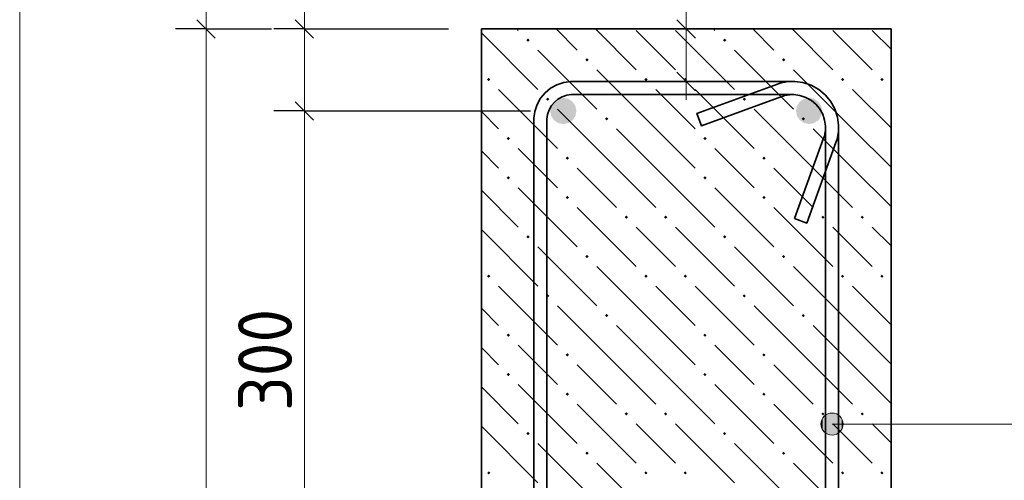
# Model space of a CAD drawing. Header units: millimetres. Extents: x 0 to 42000, y 0 to 29700.
# Tile 28 of 30: x 33511 to 37517, y 25031 to 26904. Entities that reach past the tile are written whole.
import ezdxf

# ---------------------------------------------------------------- set-up
doc = ezdxf.new("R2010")
doc.units = ezdxf.units.MM
doc.linetypes.add('______2', pattern=[270, 200, -70])
for name, color, linetype, lineweight in [('S1 Продольная арматура', 52, 'Continuous', 25), ('Standard', 7, 'Continuous', 25), ('Позиционная метка линия выноска', 7, 'Continuous', 13), ('Размерная выноска', 7, 'Continuous', 13), ('Хомут', 52, 'Continuous', 25)]:
    doc.layers.add(name, color=color, linetype=linetype, lineweight=lineweight)
doc.layers.add('ЖБ Пилон', color=7, linetype='______2', lineweight=13, true_color=0xa0a0a0)
doc.styles.add('ISOCPEUR', font='txt')

msp = doc.modelspace()

# ---------------------------------------------------------------- hatches: boundary and pattern name
at = {"layer": 'S1 Продольная арматура', "linetype": 'Continuous', "lineweight": 18, "transparency": 33554687}
for points in [[(35775.6, 26533.3), (35771.6, 26553.8), (35760, 26571.1), (35742.7, 26582.6), (35722.3, 26586.7), (35701.9, 26582.6), (35684.6, 26571.1), (35673, 26553.8), (35669, 26533.3), (35673, 26512.9), (35684.6, 26495.6), (35701.9, 26484.1), (35722.3, 26480), (35742.7, 26484.1), (35760, 26495.6), (35771.6, 26512.9)], [(35775.6, 26533.3), (35771.6, 26553.8), (35760, 26571.1), (35742.7, 26582.6), (35722.3, 26586.7), (35701.9, 26582.6), (35684.6, 26571.1), (35673, 26553.8), (35669, 26533.3), (35673, 26512.9), (35684.6, 26495.6), (35701.9, 26484.1), (35722.3, 26480), (35742.7, 26484.1), (35760, 26495.6), (35771.6, 26512.9)], [(36775.6, 26533.3), (36771.6, 26553.8), (36760, 26571.1), (36742.7, 26582.6), (36722.3, 26586.7), (36701.9, 26582.6), (36684.6, 26571.1), (36673, 26553.8), (36669, 26533.3), (36673, 26512.9), (36684.6, 26495.6), (36701.9, 26484.1), (36722.3, 26480), (36742.7, 26484.1), (36760, 26495.6), (36771.6, 26512.9)], [(36775.6, 26533.3), (36771.6, 26553.8), (36760, 26571.1), (36742.7, 26582.6), (36722.3, 26586.7), (36701.9, 26582.6), (36684.6, 26571.1), (36673, 26553.8), (36669, 26533.3), (36673, 26512.9), (36684.6, 26495.6), (36701.9, 26484.1), (36722.3, 26480), (36742.7, 26484.1), (36760, 26495.6), (36771.6, 26512.9)]]:
    msp.add_hatch(color=7, dxfattribs=at).paths.add_polyline_path(points)
at = {"layer": 'ЖБ Пилон', "linetype": 'Continuous', "lineweight": 18, "transparency": 33554687}
for points in [[(35572.2, 26821.1), (35578.7, 26827.6), (35585.2, 26821.1), (35578.7, 26814.6)], [(36372.2, 26821.1), (36378.7, 26827.6), (36385.2, 26821.1), (36378.7, 26814.6)], [(35812.2, 26741.1), (35818.7, 26747.6), (35825.2, 26741.1), (35818.7, 26734.6)], [(36612.2, 26741.1), (36618.7, 26747.6), (36625.2, 26741.1), (36618.7, 26734.6)], [(35412.2, 26661.1), (35418.7, 26667.6), (35425.2, 26661.1), (35418.7, 26654.6)], [(36052.2, 26661.1), (36058.7, 26667.6), (36065.2, 26661.1), (36058.7, 26654.6)], [(36212.2, 26661.1), (36218.7, 26667.6), (36225.2, 26661.1), (36218.7, 26654.6)], [(36852.2, 26661.1), (36858.7, 26667.6), (36865.2, 26661.1), (36858.7, 26654.6)], [(37012.2, 26661.1), (37018.7, 26667.6), (37025.2, 26661.1), (37018.7, 26654.6)], [(35652.2, 26581.1), (35658.7, 26587.6), (35665.2, 26581.1), (35658.7, 26574.6)], [(36452.2, 26581.1), (36458.7, 26587.6), (36465.2, 26581.1), (36458.7, 26574.6)], [(35892.2, 26501.1), (35898.7, 26507.6), (35905.2, 26501.1), (35898.7, 26494.6)], [(36692.2, 26501.1), (36698.7, 26507.6), (36705.2, 26501.1), (36698.7, 26494.6)], [(35492.2, 26421.1), (35498.7, 26427.6), (35505.2, 26421.1), (35498.7, 26414.6)], [(36292.2, 26421.1), (36298.7, 26427.6), (36305.2, 26421.1), (36298.7, 26414.6)], [(35732.2, 26341.1), (35738.7, 26347.6), (35745.2, 26341.1), (35738.7, 26334.6)], [(36532.2, 26341.1), (36538.7, 26347.6), (36545.2, 26341.1), (36538.7, 26334.6)], [(35492.2, 26261.1), (35498.7, 26267.6), (35505.2, 26261.1), (35498.7, 26254.6)], [(36292.2, 26261.1), (36298.7, 26267.6), (36305.2, 26261.1), (36298.7, 26254.6)], [(35732.2, 26181.1), (35738.7, 26187.6), (35745.2, 26181.1), (35738.7, 26174.6)], [(36532.2, 26181.1), (36538.7, 26187.6), (36545.2, 26181.1), (36538.7, 26174.6)], [(35972.2, 26101.1), (35978.7, 26107.6), (35985.2, 26101.1), (35978.7, 26094.6)], [(36132.2, 26101.1), (36138.7, 26107.6), (36145.2, 26101.1), (36138.7, 26094.6)], [(36772.2, 26101.1), (36778.7, 26107.6), (36785.2, 26101.1), (36778.7, 26094.6)], [(36932.2, 26101.1), (36938.7, 26107.6), (36945.2, 26101.1), (36938.7, 26094.6)], [(35572.2, 26021.1), (35578.7, 26027.6), (35585.2, 26021.1), (35578.7, 26014.6)], [(36372.2, 26021.1), (36378.7, 26027.6), (36385.2, 26021.1), (36378.7, 26014.6)], [(35812.2, 25941.1), (35818.7, 25947.6), (35825.2, 25941.1), (35818.7, 25934.6)], [(36612.2, 25941.1), (36618.7, 25947.6), (36625.2, 25941.1), (36618.7, 25934.6)], [(35412.2, 25861.1), (35418.7, 25867.6), (35425.2, 25861.1), (35418.7, 25854.6)], [(36052.2, 25861.1), (36058.7, 25867.6), (36065.2, 25861.1), (36058.7, 25854.6)], [(36212.2, 25861.1), (36218.7, 25867.6), (36225.2, 25861.1), (36218.7, 25854.6)], [(36852.2, 25861.1), (36858.7, 25867.6), (36865.2, 25861.1), (36858.7, 25854.6)], [(37012.2, 25861.1), (37018.7, 25867.6), (37025.2, 25861.1), (37018.7, 25854.6)], [(35652.2, 25781.1), (35658.7, 25787.6), (35665.2, 25781.1), (35658.7, 25774.6)], [(36452.2, 25781.1), (36458.7, 25787.6), (36465.2, 25781.1), (36458.7, 25774.6)], [(35892.2, 25701.1), (35898.7, 25707.6), (35905.2, 25701.1), (35898.7, 25694.6)], [(36692.2, 25701.1), (36698.7, 25707.6), (36705.2, 25701.1), (36698.7, 25694.6)], [(35492.2, 25621.1), (35498.7, 25627.6), (35505.2, 25621.1), (35498.7, 25614.6)], [(36292.2, 25621.1), (36298.7, 25627.6), (36305.2, 25621.1), (36298.7, 25614.6)], [(35732.2, 25541.1), (35738.7, 25547.6), (35745.2, 25541.1), (35738.7, 25534.6)], [(36532.2, 25541.1), (36538.7, 25547.6), (36545.2, 25541.1), (36538.7, 25534.6)], [(35492.2, 25461.1), (35498.7, 25467.6), (35505.2, 25461.1), (35498.7, 25454.6)], [(36292.2, 25461.1), (36298.7, 25467.6), (36305.2, 25461.1), (36298.7, 25454.6)], [(35732.2, 25381.1), (35738.7, 25387.6), (35745.2, 25381.1), (35738.7, 25374.6)], [(36532.2, 25381.1), (36538.7, 25387.6), (36545.2, 25381.1), (36538.7, 25374.6)], [(35972.2, 25301.1), (35978.7, 25307.6), (35985.2, 25301.1), (35978.7, 25294.6)], [(36132.2, 25301.1), (36138.7, 25307.6), (36145.2, 25301.1), (36138.7, 25294.6)], [(36772.2, 25301.1), (36778.7, 25307.6), (36785.2, 25301.1), (36778.7, 25294.6)], [(36932.2, 25301.1), (36938.7, 25307.6), (36945.2, 25301.1), (36938.7, 25294.6)], [(35572.2, 25221.1), (35578.7, 25227.6), (35585.2, 25221.1), (35578.7, 25214.6)], [(36372.2, 25221.1), (36378.7, 25227.6), (36385.2, 25221.1), (36378.7, 25214.6)], [(35812.2, 25141.1), (35818.7, 25147.6), (35825.2, 25141.1), (35818.7, 25134.6)], [(36612.2, 25141.1), (36618.7, 25147.6), (36625.2, 25141.1), (36618.7, 25134.6)], [(35412.2, 25061.1), (35418.7, 25067.6), (35425.2, 25061.1), (35418.7, 25054.6)], [(36052.2, 25061.1), (36058.7, 25067.6), (36065.2, 25061.1), (36058.7, 25054.6)], [(36212.2, 25061.1), (36218.7, 25067.6), (36225.2, 25061.1), (36218.7, 25054.6)], [(36852.2, 25061.1), (36858.7, 25067.6), (36865.2, 25061.1), (36858.7, 25054.6)], [(37012.2, 25061.1), (37018.7, 25067.6), (37025.2, 25061.1), (37018.7, 25054.6)]]:
    msp.add_hatch(color=7, dxfattribs=at).paths.add_polyline_path(points, flags=16)
at = {"layer": 'Позиционная метка линия выноска', "linetype": 'Continuous', "lineweight": 13, "transparency": 33554687}
for points in [[(36776.9, 25237.2), (36776.9, 25282.2), (36770.6, 25259.7)], [(36793.1, 25221), (36793.1, 25298.4), (36776.9, 25282.2)], [(36793.1, 25221), (36776.9, 25282.2), (36776.9, 25237.2)], [(36815.7, 25214.7), (36815.7, 25304.7), (36793.1, 25298.4)], [(36815.7, 25214.7), (36793.1, 25298.4), (36793.1, 25221)], [(36838.2, 25221), (36838.2, 25298.4), (36815.7, 25304.7)], [(36838.2, 25221), (36815.7, 25304.7), (36815.7, 25214.7)], [(36854.4, 25237.2), (36854.4, 25282.2), (36838.2, 25298.4)], [(36854.4, 25237.2), (36838.2, 25298.4), (36838.2, 25221)], [(36854.4, 25282.2), (36854.4, 25237.2), (36860.7, 25259.7)]]:
    msp.add_hatch(color=7, dxfattribs=at).paths.add_polyline_path(points)

# ---------------------------------------------------------------- linework, layer by layer
at = {"layer": 'Standard', "color": 254, "linetype": 'Continuous', "lineweight": 18, "true_color": 0xc4c4ff, "transparency": 33554687}
msp.add_line((33510.6, 29200), (33510.6, 17810.9), dxfattribs=at)
at = {"layer": 'Standard', "color": 7, "linetype": 'Continuous', "lineweight": 13, "transparency": 33554687}
for p, q in [((34269, 26866.7), (34269, 26941.7)), ((34669, 26866.7), (34669, 26941.7)), ((36222.3, 26866.7), (36222.3, 26941.7)), ((34669, 26866.7), (34669, 26533.3)), ((36222.3, 26653.1), (36222.3, 26866.7)), ((36222.3, 26653.1), (36222.3, 26578.1)), ((34669, 26533.3), (34669, 24533.3))]:
    msp.add_line(p, q, dxfattribs=at)
at = {"layer": 'Standard', "color": 7, "linetype": 'Continuous', "lineweight": 25, "transparency": 33554687}
for p, q in [((34231.5, 26904.2), (34306.5, 26829.2)), ((34631.5, 26904.2), (34706.5, 26829.2)), ((36259.8, 26829.2), (36184.8, 26904.2)), ((36259.8, 26615.6), (36184.8, 26690.6)), ((34631.5, 26570.8), (34706.5, 26495.8))]:
    msp.add_line(p, q, dxfattribs=at)
at = {"layer": 'Standard', "color": 7, "linetype": 'Continuous', "lineweight": -3, "transparency": 33554687}
for p, q in [((34269, 26866.7), (34144, 26866.7)), ((34269, 26866.7), (34394, 26866.7)), ((34269, 26866.7), (34535.7, 26866.7)), ((34669, 26866.7), (34544, 26866.7)), ((34669, 26866.7), (34794, 26866.7)), ((34669, 26866.7), (35255.6, 26866.7)), ((36222.3, 26866.7), (36097.3, 26866.7)), ((36222.3, 26866.7), (36347.3, 26866.7)), ((36222.3, 26653.1), (36097.3, 26653.1)), ((36222.3, 26653.1), (36347.3, 26653.1)), ((34669, 26533.3), (34544, 26533.3)), ((34669, 26533.3), (34794, 26533.3)), ((34669, 26533.3), (35589, 26533.3))]:
    msp.add_line(p, q, dxfattribs=at)
at = {"layer": 'Standard', "color": 7, "linetype": 'Continuous', "lineweight": 13, "transparency": 33554687}
msp.add_lwpolyline([(34269, 26866.7), (34269, 23180.8), (34269, 23180.8), (34269, 20200)], dxfattribs=at)
at = {"layer": 'ЖБ Пилон', "color": 7, "linetype": 'Continuous', "lineweight": 35, "transparency": 33554687}
for p, q in [((35389, 26866.7), (35389, 20200)), ((37055.6, 26866.7), (35389, 26866.7)), ((37055.6, 20200), (37055.6, 26866.7))]:
    msp.add_line(p, q, dxfattribs=at)
at = {"layer": 'ЖБ Пилон', "color": 9, "linetype": 'Continuous', "lineweight": 18, "true_color": 0xc7c7c7, "transparency": 33554687}
for p, q in [((35389, 26850.8), (35618.7, 26621.1)), ((35533.1, 26866.7), (35538.7, 26861.1)), ((35693.1, 26866.7), (35778.7, 26781.1)), ((35853.1, 26866.7), (36018.7, 26701.1)), ((36098.7, 26781.1), (36018.7, 26861.1)), ((36178.7, 26861.1), (36418.7, 26621.1)), ((36333.1, 26866.7), (36338.7, 26861.1)), ((36493.1, 26866.7), (36578.7, 26781.1)), ((36653.1, 26866.7), (36818.7, 26701.1)), ((36898.7, 26781.1), (36818.7, 26861.1)), ((36978.7, 26861.1), (37055.6, 26784.1)), ((35618.7, 26781.1), (35858.7, 26541.1)), ((36178.7, 26701.1), (36098.7, 26781.1)), ((36418.7, 26781.1), (36658.7, 26541.1)), ((36978.7, 26701.1), (36898.7, 26781.1)), ((36098.7, 26461.1), (35858.7, 26701.1)), ((36898.7, 26461.1), (36658.7, 26701.1)), ((35458.7, 26621.1), (35698.7, 26381.1)), ((36098.7, 26621.1), (36258.7, 26461.1)), ((36258.7, 26621.1), (36498.7, 26381.1)), ((36898.7, 26621.1), (37055.6, 26464.1)), ((35389, 26530.8), (35458.7, 26461.1)), ((35938.7, 26301.1), (35698.7, 26541.1)), ((36738.7, 26301.1), (36498.7, 26541.1)), ((35938.7, 26461.1), (36098.7, 26301.1)), ((36098.7, 26461.1), (36258.7, 26301.1)), ((36738.7, 26461.1), (36898.7, 26301.1)), ((36898.7, 26461.1), (37055.6, 26304.1)), ((35389, 26370.8), (35458.7, 26301.1)), ((35618.7, 26301.1), (35538.7, 26381.1)), ((36418.7, 26301.1), (36338.7, 26381.1)), ((35698.7, 26221.1), (35618.7, 26301.1)), ((35778.7, 26301.1), (35938.7, 26141.1)), ((35938.7, 26301.1), (36098.7, 26141.1)), ((36098.7, 26301.1), (36338.7, 26061.1)), ((36498.7, 26221.1), (36418.7, 26301.1)), ((36578.7, 26301.1), (36738.7, 26141.1)), ((36738.7, 26301.1), (36898.7, 26141.1)), ((36898.7, 26301.1), (37055.6, 26144.1)), ((35389, 26210.8), (35538.7, 26061.1)), ((35538.7, 26221.1), (35778.7, 25981.1)), ((36338.7, 26221.1), (36578.7, 25981.1)), ((35778.7, 26141.1), (36018.7, 25901.1)), ((36578.7, 26141.1), (36818.7, 25901.1)), ((35389, 26050.8), (35618.7, 25821.1)), ((36098.7, 25981.1), (36018.7, 26061.1)), ((36178.7, 26061.1), (36418.7, 25821.1)), ((36898.7, 25981.1), (36818.7, 26061.1)), ((36978.7, 26061.1), (37055.6, 25984.1)), ((35618.7, 25981.1), (35858.7, 25741.1)), ((36178.7, 25901.1), (36098.7, 25981.1)), ((36418.7, 25981.1), (36658.7, 25741.1)), ((36978.7, 25901.1), (36898.7, 25981.1)), ((36098.7, 25661.1), (35858.7, 25901.1)), ((36898.7, 25661.1), (36658.7, 25901.1)), ((35458.7, 25821.1), (35698.7, 25581.1)), ((36098.7, 25821.1), (36258.7, 25661.1)), ((36258.7, 25821.1), (36498.7, 25581.1)), ((36898.7, 25821.1), (37055.6, 25664.1)), ((35389, 25730.8), (35458.7, 25661.1)), ((35938.7, 25501.1), (35698.7, 25741.1)), ((36738.7, 25501.1), (36498.7, 25741.1)), ((35938.7, 25661.1), (36098.7, 25501.1)), ((36098.7, 25661.1), (36258.7, 25501.1)), ((36738.7, 25661.1), (36898.7, 25501.1)), ((36898.7, 25661.1), (37055.6, 25504.1)), ((35389, 25570.8), (35458.7, 25501.1)), ((35618.7, 25501.1), (35538.7, 25581.1)), ((36418.7, 25501.1), (36338.7, 25581.1)), ((35698.7, 25421.1), (35618.7, 25501.1)), ((35778.7, 25501.1), (35938.7, 25341.1)), ((35938.7, 25501.1), (36098.7, 25341.1)), ((36098.7, 25501.1), (36338.7, 25261.1)), ((36498.7, 25421.1), (36418.7, 25501.1)), ((36578.7, 25501.1), (36738.7, 25341.1)), ((36738.7, 25501.1), (36898.7, 25341.1)), ((36898.7, 25501.1), (37055.6, 25344.1)), ((35389, 25410.8), (35538.7, 25261.1)), ((35538.7, 25421.1), (35778.7, 25181.1)), ((36338.7, 25421.1), (36578.7, 25181.1)), ((35778.7, 25341.1), (36018.7, 25101.1)), ((36578.7, 25341.1), (36818.7, 25101.1)), ((35389, 25250.8), (35618.7, 25021.1)), ((36098.7, 25181.1), (36018.7, 25261.1)), ((36178.7, 25261.1), (36418.7, 25021.1)), ((36898.7, 25181.1), (36818.7, 25261.1)), ((36978.7, 25261.1), (37055.6, 25184.1)), ((35618.7, 25181.1), (35858.7, 24941.1)), ((36178.7, 25101.1), (36098.7, 25181.1)), ((36418.7, 25181.1), (36658.7, 24941.1)), ((36978.7, 25101.1), (36898.7, 25181.1)), ((36098.7, 24861.1), (35858.7, 25101.1)), ((36898.7, 24861.1), (36658.7, 25101.1))]:
    msp.add_line(p, q, dxfattribs=at)
at = {"layer": 'Позиционная метка линия выноска', "color": 7, "linetype": 'Continuous', "lineweight": 13, "transparency": 33554687}
for p, q in [((36815.7, 25304.7), (36815.7, 25304.7)), ((36770.6, 25259.7), (36770.6, 25259.7)), ((39575.6, 25259.7), (36815.7, 25259.7)), ((36860.7, 25259.7), (36860.7, 25259.7)), ((36815.7, 25214.7), (36815.7, 25214.7))]:
    msp.add_line(p, q, dxfattribs=at)
msp.add_circle((36815.7, 25259.7), 45, dxfattribs=at)
at = {"layer": 'Размерная выноска', "color": 7, "linetype": 'Continuous', "lineweight": 13, "transparency": 33554687}
for p, q in [((36222.3, 26866.7), (36222.3, 27296.9)), ((34669, 27266.7), (34669, 26866.7))]:
    msp.add_line(p, q, dxfattribs=at)
at = {"layer": 'Хомут', "color": 7, "linetype": 'Continuous', "lineweight": 35, "transparency": 33554687}
for points in [[(35602.3, 22563.1), (35602.3, 26503.5), (35606.1, 26530.9), (35615.5, 26559.4), (35630.2, 26585.7), (35648.3, 26607.3), (35670, 26625.4), (35696.2, 26640.1), (35724.8, 26649.5), (35752.1, 26653.3), (36664.5, 26653.3), (36697, 26648.8), (36730.9, 26637.7), (36762, 26620.2), (36787.7, 26598.7), (36809.2, 26573.1), (36826.6, 26541.9), (36837.8, 26508), (36842.3, 26475.5), (36842.3, 26464.7), (36842.1, 26457.2), (36841.5, 26449.5), (36840.7, 26441.8), (36839.5, 26434.3), (36838, 26426.7), (36836.2, 26419.2), (36834.1, 26411.8), (36831.7, 26404.7), (36712.5, 26077.1), (36662.4, 26095.3)], [(35602.3, 22563.1), (35602.3, 26503.5), (35606.1, 26530.9), (35615.5, 26559.4), (35630.2, 26585.7), (35648.3, 26607.3), (35670, 26625.4), (35696.2, 26640.1), (35724.8, 26649.5), (35752.1, 26653.3), (36664.5, 26653.3), (36697, 26648.8), (36730.9, 26637.7), (36762, 26620.2), (36787.7, 26598.7), (36809.2, 26573.1), (36826.6, 26541.9), (36837.8, 26508), (36842.3, 26475.5), (36842.3, 26464.7), (36842.1, 26457.2), (36841.5, 26449.5), (36840.7, 26441.8), (36839.5, 26434.3), (36838, 26426.7), (36836.2, 26419.2), (36834.1, 26411.8), (36831.7, 26404.7), (36712.5, 26077.1), (36662.4, 26095.3)], [(35602.3, 22563.1), (35602.3, 26503.5), (35606.1, 26530.9), (35615.5, 26559.4), (35630.2, 26585.7), (35648.3, 26607.3), (35670, 26625.4), (35696.2, 26640.1), (35724.8, 26649.5), (35752.1, 26653.3), (36664.5, 26653.3), (36697, 26648.8), (36730.9, 26637.7), (36762, 26620.2), (36787.7, 26598.7), (36809.2, 26573.1), (36826.6, 26541.9), (36837.8, 26508), (36842.3, 26475.5), (36842.3, 26464.7), (36842.1, 26457.2), (36841.5, 26449.5), (36840.7, 26441.8), (36839.5, 26434.3), (36838, 26426.7), (36836.2, 26419.2), (36834.1, 26411.8), (36831.7, 26404.7), (36712.5, 26077.1), (36662.4, 26095.3)], [(35602.3, 22563.1), (35602.3, 26503.5), (35606.1, 26530.9), (35615.5, 26559.4), (35630.2, 26585.7), (35648.3, 26607.3), (35670, 26625.4), (35696.2, 26640.1), (35724.8, 26649.5), (35752.1, 26653.3), (36664.5, 26653.3), (36697, 26648.8), (36730.9, 26637.7), (36762, 26620.2), (36787.7, 26598.7), (36809.2, 26573.1), (36826.6, 26541.9), (36837.8, 26508), (36842.3, 26475.5), (36842.3, 26464.7), (36842.1, 26457.2), (36841.5, 26449.5), (36840.7, 26441.8), (36839.5, 26434.3), (36838, 26426.7), (36836.2, 26419.2), (36834.1, 26411.8), (36831.7, 26404.7), (36712.5, 26077.1), (36662.4, 26095.3)], [(35602.3, 22563.1), (35602.3, 26503.5), (35606.1, 26530.9), (35615.5, 26559.4), (35630.2, 26585.7), (35648.3, 26607.3), (35670, 26625.4), (35696.2, 26640.1), (35724.8, 26649.5), (35752.1, 26653.3), (36664.5, 26653.3), (36697, 26648.8), (36730.9, 26637.7), (36762, 26620.2), (36787.7, 26598.7), (36809.2, 26573.1), (36826.6, 26541.9), (36837.8, 26508), (36842.3, 26475.5), (36842.3, 26464.7), (36842.1, 26457.2), (36841.5, 26449.5), (36840.7, 26441.8), (36839.5, 26434.3), (36838, 26426.7), (36836.2, 26419.2), (36834.1, 26411.8), (36831.7, 26404.7), (36712.5, 26077.1), (36662.4, 26095.3)], [(35602.3, 22563.1), (35602.3, 26503.5), (35606.1, 26530.9), (35615.5, 26559.4), (35630.2, 26585.7), (35648.3, 26607.3), (35670, 26625.4), (35696.2, 26640.1), (35724.8, 26649.5), (35752.1, 26653.3), (36664.5, 26653.3), (36697, 26648.8), (36730.9, 26637.7), (36762, 26620.2), (36787.7, 26598.7), (36809.2, 26573.1), (36826.6, 26541.9), (36837.8, 26508), (36842.3, 26475.5), (36842.3, 26464.7), (36842.1, 26457.2), (36841.5, 26449.5), (36840.7, 26441.8), (36839.5, 26434.3), (36838, 26426.7), (36836.2, 26419.2), (36834.1, 26411.8), (36831.7, 26404.7), (36712.5, 26077.1), (36662.4, 26095.3)], [(36789, 22566.8), (36789, 26471.8), (36785.6, 26495.9), (36777.6, 26520.3), (36765.1, 26542.7), (36749.9, 26560.9), (36731.7, 26576.1), (36709.3, 26588.6), (36684.9, 26596.7), (36660.8, 26600), (36654.5, 26600), (36648.9, 26599.8), (36643.4, 26599.4), (36637.9, 26598.8), (36632.5, 26598), (36627.1, 26596.9), (36621.8, 26595.6), (36616.5, 26594.1), (36611.1, 26592.4), (36284.3, 26473.4), (36266, 26523.5), (36593.7, 26642.8), (36600.8, 26645.1), (36608.2, 26647.2), (36615.7, 26649), (36623.2, 26650.5), (36630.8, 26651.7), (36638.5, 26652.6), (36646.1, 26653.1), (36653.7, 26653.3), (36664.5, 26653.3), (36697, 26648.8), (36730.9, 26637.7), (36762, 26620.2), (36787.7, 26598.7), (36809.2, 26573.1), (36826.6, 26541.9), (36837.8, 26508), (36842.3, 26475.5), (36842.3, 22563.1)], [(36789, 22566.8), (36789, 26471.8), (36785.6, 26495.9), (36777.6, 26520.3), (36765.1, 26542.7), (36749.9, 26560.9), (36731.7, 26576.1), (36709.3, 26588.6), (36684.9, 26596.7), (36660.8, 26600), (36654.5, 26600), (36648.9, 26599.8), (36643.4, 26599.4), (36637.9, 26598.8), (36632.5, 26598), (36627.1, 26596.9), (36621.8, 26595.6), (36616.5, 26594.1), (36611.1, 26592.4), (36284.3, 26473.4), (36266, 26523.5), (36593.7, 26642.8), (36600.8, 26645.1), (36608.2, 26647.2), (36615.7, 26649), (36623.2, 26650.5), (36630.8, 26651.7), (36638.5, 26652.6), (36646.1, 26653.1), (36653.7, 26653.3), (36664.5, 26653.3), (36697, 26648.8), (36730.9, 26637.7), (36762, 26620.2), (36787.7, 26598.7), (36809.2, 26573.1), (36826.6, 26541.9), (36837.8, 26508), (36842.3, 26475.5), (36842.3, 22563.1)], [(36789, 22566.8), (36789, 26471.8), (36785.6, 26495.9), (36777.6, 26520.3), (36765.1, 26542.7), (36749.9, 26560.9), (36731.7, 26576.1), (36709.3, 26588.6), (36684.9, 26596.7), (36660.8, 26600), (36654.5, 26600), (36648.9, 26599.8), (36643.4, 26599.4), (36637.9, 26598.8), (36632.5, 26598), (36627.1, 26596.9), (36621.8, 26595.6), (36616.5, 26594.1), (36611.1, 26592.4), (36284.3, 26473.4), (36266, 26523.5), (36593.7, 26642.8), (36600.8, 26645.1), (36608.2, 26647.2), (36615.7, 26649), (36623.2, 26650.5), (36630.8, 26651.7), (36638.5, 26652.6), (36646.1, 26653.1), (36653.7, 26653.3), (36664.5, 26653.3), (36697, 26648.8), (36730.9, 26637.7), (36762, 26620.2), (36787.7, 26598.7), (36809.2, 26573.1), (36826.6, 26541.9), (36837.8, 26508), (36842.3, 26475.5), (36842.3, 22563.1)], [(36789, 22566.8), (36789, 26471.8), (36785.6, 26495.9), (36777.6, 26520.3), (36765.1, 26542.7), (36749.9, 26560.9), (36731.7, 26576.1), (36709.3, 26588.6), (36684.9, 26596.7), (36660.8, 26600), (36654.5, 26600), (36648.9, 26599.8), (36643.4, 26599.4), (36637.9, 26598.8), (36632.5, 26598), (36627.1, 26596.9), (36621.8, 26595.6), (36616.5, 26594.1), (36611.1, 26592.4), (36284.3, 26473.4), (36266, 26523.5), (36593.7, 26642.8), (36600.8, 26645.1), (36608.2, 26647.2), (36615.7, 26649), (36623.2, 26650.5), (36630.8, 26651.7), (36638.5, 26652.6), (36646.1, 26653.1), (36653.7, 26653.3), (36664.5, 26653.3), (36697, 26648.8), (36730.9, 26637.7), (36762, 26620.2), (36787.7, 26598.7), (36809.2, 26573.1), (36826.6, 26541.9), (36837.8, 26508), (36842.3, 26475.5), (36842.3, 22563.1)], [(36789, 22566.8), (36789, 26471.8), (36785.6, 26495.9), (36777.6, 26520.3), (36765.1, 26542.7), (36749.9, 26560.9), (36731.7, 26576.1), (36709.3, 26588.6), (36684.9, 26596.7), (36660.8, 26600), (36654.5, 26600), (36648.9, 26599.8), (36643.4, 26599.4), (36637.9, 26598.8), (36632.5, 26598), (36627.1, 26596.9), (36621.8, 26595.6), (36616.5, 26594.1), (36611.1, 26592.4), (36284.3, 26473.4), (36266, 26523.5), (36593.7, 26642.8), (36600.8, 26645.1), (36608.2, 26647.2), (36615.7, 26649), (36623.2, 26650.5), (36630.8, 26651.7), (36638.5, 26652.6), (36646.1, 26653.1), (36653.7, 26653.3), (36664.5, 26653.3), (36697, 26648.8), (36730.9, 26637.7), (36762, 26620.2), (36787.7, 26598.7), (36809.2, 26573.1), (36826.6, 26541.9), (36837.8, 26508), (36842.3, 26475.5), (36842.3, 22563.1)], [(36789, 22566.8), (36789, 26471.8), (36785.6, 26495.9), (36777.6, 26520.3), (36765.1, 26542.7), (36749.9, 26560.9), (36731.7, 26576.1), (36709.3, 26588.6), (36684.9, 26596.7), (36660.8, 26600), (36654.5, 26600), (36648.9, 26599.8), (36643.4, 26599.4), (36637.9, 26598.8), (36632.5, 26598), (36627.1, 26596.9), (36621.8, 26595.6), (36616.5, 26594.1), (36611.1, 26592.4), (36284.3, 26473.4), (36266, 26523.5), (36593.7, 26642.8), (36600.8, 26645.1), (36608.2, 26647.2), (36615.7, 26649), (36623.2, 26650.5), (36630.8, 26651.7), (36638.5, 26652.6), (36646.1, 26653.1), (36653.7, 26653.3), (36664.5, 26653.3), (36697, 26648.8), (36730.9, 26637.7), (36762, 26620.2), (36787.7, 26598.7), (36809.2, 26573.1), (36826.6, 26541.9), (36837.8, 26508), (36842.3, 26475.5), (36842.3, 22563.1)], [(36662.4, 26095.3), (36781.3, 26422.1), (36783.1, 26427.5), (36784.6, 26432.8), (36785.9, 26438.1), (36787, 26443.5), (36787.8, 26448.9), (36788.4, 26454.4), (36788.8, 26459.9), (36789, 26465.5), (36789, 26471.8), (36785.6, 26495.9), (36777.6, 26520.3), (36765.1, 26542.7), (36749.9, 26560.9), (36731.7, 26576.1), (36709.3, 26588.6), (36684.9, 26596.7), (36660.8, 26600), (35755.8, 26600), (35736.9, 26597.4), (35717.8, 26591.1), (35700.4, 26581.3), (35686.2, 26569.5), (35674.3, 26555.3), (35664.6, 26537.8), (35658.3, 26518.8), (35655.6, 26499.9), (35655.6, 22566.8)], [(36662.4, 26095.3), (36781.3, 26422.1), (36783.1, 26427.5), (36784.6, 26432.8), (36785.9, 26438.1), (36787, 26443.5), (36787.8, 26448.9), (36788.4, 26454.4), (36788.8, 26459.9), (36789, 26465.5), (36789, 26471.8), (36785.6, 26495.9), (36777.6, 26520.3), (36765.1, 26542.7), (36749.9, 26560.9), (36731.7, 26576.1), (36709.3, 26588.6), (36684.9, 26596.7), (36660.8, 26600), (35755.8, 26600), (35736.9, 26597.4), (35717.8, 26591.1), (35700.4, 26581.3), (35686.2, 26569.5), (35674.3, 26555.3), (35664.6, 26537.8), (35658.3, 26518.8), (35655.6, 26499.9), (35655.6, 22566.8)], [(36662.4, 26095.3), (36781.3, 26422.1), (36783.1, 26427.5), (36784.6, 26432.8), (36785.9, 26438.1), (36787, 26443.5), (36787.8, 26448.9), (36788.4, 26454.4), (36788.8, 26459.9), (36789, 26465.5), (36789, 26471.8), (36785.6, 26495.9), (36777.6, 26520.3), (36765.1, 26542.7), (36749.9, 26560.9), (36731.7, 26576.1), (36709.3, 26588.6), (36684.9, 26596.7), (36660.8, 26600), (35755.8, 26600), (35736.9, 26597.4), (35717.8, 26591.1), (35700.4, 26581.3), (35686.2, 26569.5), (35674.3, 26555.3), (35664.6, 26537.8), (35658.3, 26518.8), (35655.6, 26499.9), (35655.6, 22566.8)], [(36662.4, 26095.3), (36781.3, 26422.1), (36783.1, 26427.5), (36784.6, 26432.8), (36785.9, 26438.1), (36787, 26443.5), (36787.8, 26448.9), (36788.4, 26454.4), (36788.8, 26459.9), (36789, 26465.5), (36789, 26471.8), (36785.6, 26495.9), (36777.6, 26520.3), (36765.1, 26542.7), (36749.9, 26560.9), (36731.7, 26576.1), (36709.3, 26588.6), (36684.9, 26596.7), (36660.8, 26600), (35755.8, 26600), (35736.9, 26597.4), (35717.8, 26591.1), (35700.4, 26581.3), (35686.2, 26569.5), (35674.3, 26555.3), (35664.6, 26537.8), (35658.3, 26518.8), (35655.6, 26499.9), (35655.6, 22566.8)], [(36662.4, 26095.3), (36781.3, 26422.1), (36783.1, 26427.5), (36784.6, 26432.8), (36785.9, 26438.1), (36787, 26443.5), (36787.8, 26448.9), (36788.4, 26454.4), (36788.8, 26459.9), (36789, 26465.5), (36789, 26471.8), (36785.6, 26495.9), (36777.6, 26520.3), (36765.1, 26542.7), (36749.9, 26560.9), (36731.7, 26576.1), (36709.3, 26588.6), (36684.9, 26596.7), (36660.8, 26600), (35755.8, 26600), (35736.9, 26597.4), (35717.8, 26591.1), (35700.4, 26581.3), (35686.2, 26569.5), (35674.3, 26555.3), (35664.6, 26537.8), (35658.3, 26518.8), (35655.6, 26499.9), (35655.6, 22566.8)], [(36662.4, 26095.3), (36781.3, 26422.1), (36783.1, 26427.5), (36784.6, 26432.8), (36785.9, 26438.1), (36787, 26443.5), (36787.8, 26448.9), (36788.4, 26454.4), (36788.8, 26459.9), (36789, 26465.5), (36789, 26471.8), (36785.6, 26495.9), (36777.6, 26520.3), (36765.1, 26542.7), (36749.9, 26560.9), (36731.7, 26576.1), (36709.3, 26588.6), (36684.9, 26596.7), (36660.8, 26600), (35755.8, 26600), (35736.9, 26597.4), (35717.8, 26591.1), (35700.4, 26581.3), (35686.2, 26569.5), (35674.3, 26555.3), (35664.6, 26537.8), (35658.3, 26518.8), (35655.6, 26499.9), (35655.6, 22566.8)]]:
    msp.add_lwpolyline(points, dxfattribs=at)

# ---------------------------------------------------------------- texts
at = {"layer": 'Standard', "color": 7, "linetype": 'Continuous', "lineweight": 25, "transparency": 33554687, "insert": (34619, 25313.3), "char_height": 220, "width": 561.988, "attachment_point": 7, "rotation": 90, "style": 'ISOCPEUR'}
msp.add_mtext('\\W0.91;300', dxfattribs=at)

doc.saveas('drawing.dxf')
